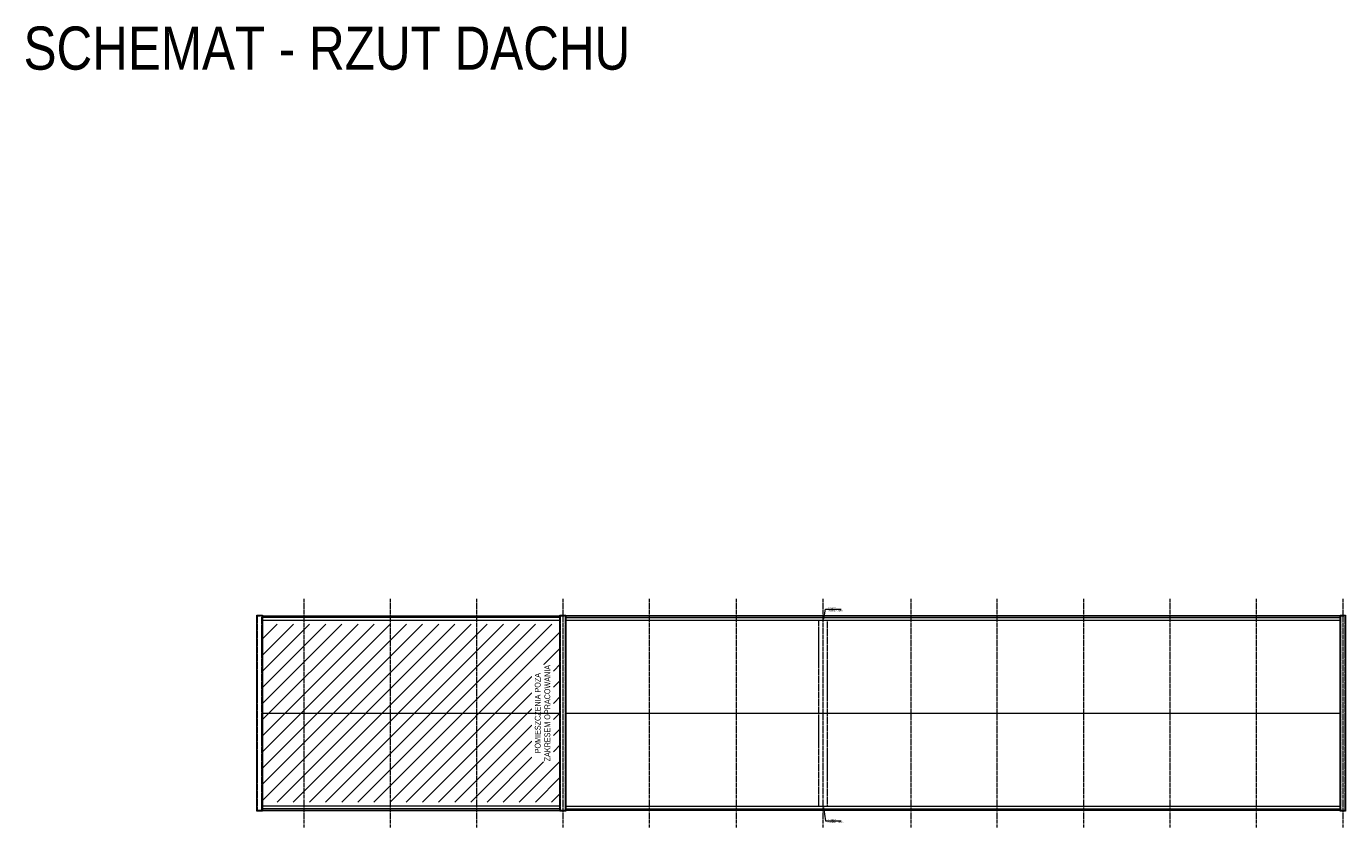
# Model space of a CAD drawing. Header units: millimetres. Extents: x 58673 to 77132, y 78327 to 116111.
# Tile 61 of 61: x 63717 to 72889, y 110539 to 116111. Entities that reach past the tile are written whole.
import ezdxf
from ezdxf import colors
from ezdxf.entities.mleader import LeaderData, LeaderLine
from ezdxf.math import Vec2, Vec3

# ---------------------------------------------------------------- set-up
doc = ezdxf.new("R2010")
doc.units = ezdxf.units.MM
doc.header["$MEASUREMENT"] = 0
doc.linetypes.add('_xref_ACAD-LSN_dyspozytornia_PW_rzuty_14$0$CENTER2', pattern=[28.575, 19.05, -3.175, 3.175, -3.175])
doc.linetypes.add('_xref_ACAD-LSN_dyspozytornia_PW_rzuty_14$0$DASHED', pattern=[19.05, 12.7, -6.35])
for name, color, linetype, lineweight in [('_xref_ACAD-LSN_dyspozytornia_PW_rzuty_14$0$A hatch', 250, 'Continuous', 5), ('_xref_ACAD-LSN_dyspozytornia_PW_rzuty_14$0$A opis', 250, 'Continuous', 13), ('_xref_ACAD-LSN_dyspozytornia_PW_rzuty_14$0$A widok', 250, 'Continuous', 9), ('_xref_ACAD-LSN_dyspozytornia_PW_rzuty_14$0$A widok wyżej', 250, '_xref_ACAD-LSN_dyspozytornia_PW_rzuty_14$0$DASHED', 9), ('_xref_ACAD-LSN_dyspozytornia_PW_rzuty_14$0$A zakres', 250, 'Continuous', 13), ('_xref_ACAD-LSN_dyspozytornia_PW_rzuty_14$0$S-Grid-Iden', 250, '_xref_ACAD-LSN_dyspozytornia_PW_rzuty_14$0$CENTER2', 9), ('xref', 8, 'Continuous', 9)]:
    doc.layers.add(name, color=color, linetype=linetype, lineweight=lineweight)
doc.styles.add('_xref_ACAD-LSN_dyspozytornia_PW_rzuty_14$0$STYL ASA', font='ARIALN.TTF')

# ---------------------------------------------------------------- blocks, each defined once
blk = doc.blocks.new('_xref_ACAD-LSN_dyspozytornia_PW_rzuty_14')
at = {"layer": '_xref_ACAD-LSN_dyspozytornia_PW_rzuty_14$0$A hatch'}
h = blk.add_hatch(dxfattribs=at)
h.set_pattern_fill('ANSI31', color=256, scale=25)
h.set_pattern_definition([(45, (0, 20000), (-56.1266, 56.1266), [])])
h.paths.add_polyline_path([(65352.7, 111953.2), (67430.7, 111953.2), (67430.7, 110717.2), (65352.7, 110717.2)])
h.paths.add_polyline_path([(67381.1, 111017.9), (67381.1, 111651.6), (67230.5, 111651.6), (67230.5, 111017.9)], flags=16)
at = {"layer": '_xref_ACAD-LSN_dyspozytornia_PW_rzuty_14$0$A widok'}
for points in [[(65318.2, 112016.2), (65357.7, 112016.2), (65357.7, 110654.2), (65318.2, 110654.2)], [(65357.7, 112011.2), (67425.7, 112011.2), (67425.7, 112001.2), (65357.7, 112001.2)], [(67466.7, 112011.2), (72850.7, 112011.2), (72850.7, 110659.2), (67466.7, 110659.2)], [(72850.7, 112011.2), (67466.7, 112011.2), (67466.7, 112001.2), (72850.7, 112001.2)], [(72850.7, 112016.2), (72888.7, 112016.2), (72888.7, 110654.2), (72850.7, 110654.2)], [(65357.7, 110659.2), (67425.7, 110659.2), (67425.7, 110669.2), (65357.7, 110669.2)], [(72850.7, 110659.2), (67466.7, 110659.2), (67466.7, 110669.2), (72850.7, 110669.2)]]:
    blk.add_lwpolyline(points, close=True, dxfattribs=at)
for points in [[(67466.7, 111981.2), (72850.7, 111981.2)], [(67466.7, 111335.2), (69226.7, 111335.2), (69283.7, 111335.2), (72850.7, 111335.2)], [(67466.7, 110689.2), (72850.7, 110689.2)]]:
    blk.add_lwpolyline(points, dxfattribs=at)
at = {"layer": '_xref_ACAD-LSN_dyspozytornia_PW_rzuty_14$0$A widok wyżej', "ltscale": 0.4}
for points in [[(65323.2, 112011.2), (65352.7, 112011.2), (65352.7, 110659.2), (65323.2, 110659.2)], [(72855.7, 112011.2), (72883.7, 112011.2), (72883.7, 110659.2), (72855.7, 110659.2)]]:
    blk.add_lwpolyline(points, close=True, dxfattribs=at)
for points in [[(69226.7, 110689.2), (69226.7, 111981.2)], [(69283.7, 111981.2), (69283.7, 110689.2)]]:
    blk.add_lwpolyline(points, dxfattribs=at)
at = {"layer": '_xref_ACAD-LSN_dyspozytornia_PW_rzuty_14$0$S-Grid-Iden'}
for points in [[(65646.2, 112131.2), (65646.2, 110539.2)], [(66246.2, 112131.2), (66246.2, 110539.2)], [(66846.2, 112131.2), (66846.2, 110539.2)], [(68045.7, 112131.2), (68045.7, 110539.2)], [(68651.7, 112131.2), (68651.7, 110539.2)], [(69255.2, 112131.2), (69255.2, 110539.2)], [(69865.7, 112131.2), (69865.7, 110539.2)], [(70463.7, 112131.2), (70463.7, 110539.2)], [(71065.7, 112131.2), (71065.7, 110539.2)], [(71665.7, 112131.2), (71665.7, 110539.2)], [(72265.7, 112131.2), (72265.7, 110539.2)], [(72869.7, 112131.2), (72869.7, 110539.2)]]:
    blk.add_lwpolyline(points, dxfattribs=at)
at = {"layer": '_xref_ACAD-LSN_dyspozytornia_PW_rzuty_14$0$A zakres', "linetype": '_xref_ACAD-LSN_dyspozytornia_PW_rzuty_14$0$DASHED', "insert": (63697.5, 115805.3), "char_height": 300, "attachment_point": 7, "style": '_xref_ACAD-LSN_dyspozytornia_PW_rzuty_14$0$STYL ASA'}
blk.add_mtext_dynamic_manual_height_columns('\\pxt6;SCHEMAT - RZUT DACHU', width=8373.146, gutter_width=1, heights=[0], dxfattribs=at)
at = {"layer": '_xref_ACAD-LSN_dyspozytornia_PW_rzuty_14$0$A opis', "linetype": 'Continuous', "lineweight": 9}
ml = blk.add_multileader_mtext('Standard', dxfattribs=at)
ml.set_content('istniejąca dylatacja budynku', color=256, style='_xref_ACAD-LSN_dyspozytornia_PW_rzuty_14$0$STYL ASA')
ml.set_leader_properties()
ml.build(insert=Vec2(0, 0))
ml.multileader.update_dxf_attribs({"text_left_attachment_type": 6, "text_right_attachment_type": 6, "dogleg_length": 3, "arrow_head_size": 10})
ctx = ml.context
ctx.base_point, ctx.char_height, ctx.arrow_head_size, ctx.landing_gap_size, ctx.plane_origin = Vec3(69278.3, 112057.3), 10, 10, 10, Vec3(68994.1, 112550.7)
ctx.left_attachment, ctx.right_attachment = 6, 6
notes = []
notes.append((ctx, [(0, (1, 1, 0), (69273.3, 112057.3), (1, 0), 4.99, [(0, [(69258.4, 111981.2)], 0, [])])]))
ctx.mtext.insert, ctx.mtext.width, ctx.mtext.line_spacing_factor, ctx.mtext.flow_direction = Vec3(69288.3, 112070.2), 91.738, 0.96, 5
ml = blk.add_multileader_mtext('Standard', dxfattribs=at)
ml.set_content('istniejąca dylatacja budynku', color=256, style='_xref_ACAD-LSN_dyspozytornia_PW_rzuty_14$0$STYL ASA')
ml.set_leader_properties()
ml.build(insert=Vec2(0, 0))
ml.multileader.update_dxf_attribs({"text_left_attachment_type": 6, "text_right_attachment_type": 6, "dogleg_length": 3, "arrow_head_size": 10})
ctx = ml.context
ctx.base_point, ctx.char_height, ctx.arrow_head_size, ctx.landing_gap_size, ctx.plane_origin = Vec3(69278.3, 110586.4), 10, 10, 10, Vec3(68994.1, 110093)
ctx.left_attachment, ctx.right_attachment = 6, 6
notes.append((ctx, [(0, (1, 1, 0), (69273.3, 110586.4), (1, 0), 4.99, [(0, [(69258.4, 110689.2)], 0, [])])]))
ctx.mtext.insert, ctx.mtext.width, ctx.mtext.line_spacing_factor, ctx.mtext.flow_direction = Vec3(69288.3, 110599.3), 91.738, 0.96, 5
for ctx, leaders in notes:
    for number, flags, end, landing, length, lines in leaders:
        leader = LeaderData()
        leader.index, (leader.has_last_leader_line, leader.has_dogleg_vector, leader.attachment_direction) = number, flags
        leader.last_leader_point, leader.dogleg_vector, leader.dogleg_length = Vec3(end), Vec3(landing), length
        for number, points, colour, breaks in lines:
            line = LeaderLine()
            line.index, line.vertices, line.color, line.breaks = number, Vec3.list(points), colors.encode_raw_color(colour), breaks
            leader.lines.append(line)
        ctx.leaders.append(leader)
at = {"layer": '_xref_ACAD-LSN_dyspozytornia_PW_rzuty_14$0$A hatch', "insert": (67305.7, 111335.2), "char_height": 40, "attachment_point": 5, "rotation": 90, "style": '_xref_ACAD-LSN_dyspozytornia_PW_rzuty_14$0$STYL ASA', "bg_fill": 2}
blk.add_mtext_dynamic_manual_height_columns('\\pxqc;POMIESZCZENIA POZA ZAKRESEM OPRACOWANIA', width=633.954, gutter_width=1, heights=[0], dxfattribs=at)
at = {"layer": '_xref_ACAD-LSN_dyspozytornia_PW_rzuty_14$0$A widok'}
for points in [[(65357.7, 112011.2), (67425.7, 112011.2), (67425.7, 110659.2), (65357.7, 110659.2)], [(67425.7, 112016.2), (67466.7, 112016.2), (67466.7, 110654.2), (67425.7, 110654.2)], [(65357.7, 111981.2), (67425.7, 111981.2), (67425.7, 110689.2), (65357.7, 110689.2)]]:
    blk.add_lwpolyline(points, close=True, dxfattribs=at)
blk.add_lwpolyline([(65357.7, 111335.2), (67425.7, 111335.2)], dxfattribs=at)
at = {"layer": '_xref_ACAD-LSN_dyspozytornia_PW_rzuty_14$0$A widok wyżej', "ltscale": 0.4}
blk.add_lwpolyline([(67430.7, 112011.2), (67461.7, 112011.2), (67461.7, 110659.2), (67430.7, 110659.2)], close=True, dxfattribs=at)
at = {"layer": '_xref_ACAD-LSN_dyspozytornia_PW_rzuty_14$0$S-Grid-Iden'}
blk.add_lwpolyline([(67446.2, 112131.2), (67446.2, 110539.2)], dxfattribs=at)

msp = doc.modelspace()

# ---------------------------------------------------------------- block references
at = {"layer": 'xref'}
msp.add_blockref('_xref_ACAD-LSN_dyspozytornia_PW_rzuty_14', (0, 0), dxfattribs=at)

doc.saveas('drawing.dxf')
